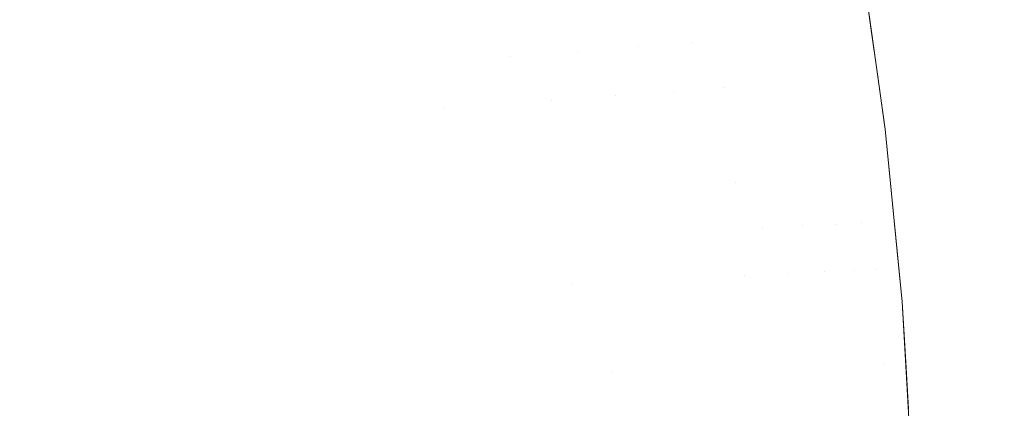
# Model space of a CAD drawing. Header units: centimetres. Extents: x -35.1 to 36.2, y 4.2 to 6.
# Tile 172 of 256: x -11.16294 to -11.14566, y 5.90408 to 5.9109. Entities that reach past the tile are written whole.
import ezdxf

# ---------------------------------------------------------------- set-up
doc = ezdxf.new("R2010")
doc.units = ezdxf.units.CM
doc.header["$LTSCALE"] = 2.54
doc.layers.add('Lucido design-1', color=7, linetype='Continuous')

# ---------------------------------------------------------------- blocks, each defined once
blk = doc.blocks.new('Gruppo-4-1')
at = {"color": 7, "linetype": 'Continuous', "lineweight": 9}
for points, invisible_edges in [([(36.07398, 5.909899, -2312.32267), (36.07398, 5.913141, -2312.323025), (-34.958478, 5.913141, -2312.323025), (-34.958478, 5.909899, -2312.32267)], 10), ([(-11.158644, 5.910706, -2313.061185), (-11.158912, 5.912311, -2313.061185), (-11.157411, 5.912461, -2313.058396), (-11.157139, 5.910837, -2313.058396)], 15), ([(-11.157139, 5.910837, -2313.058396), (-11.157411, 5.912461, -2313.058396), (-11.156013, 5.912601, -2313.055559), (-11.155739, 5.910959, -2313.055559)], 15), ([(-11.160249, 5.910567, -2313.063922), (-11.160514, 5.912151, -2313.063922), (-11.158912, 5.912311, -2313.061185), (-11.158644, 5.910706, -2313.061185)], 15), ([(-11.161952, 5.910419, -2313.066604), (-11.162213, 5.911981, -2313.066604), (-11.160514, 5.912151, -2313.063922), (-11.160249, 5.910567, -2313.063922)], 15), ([(-11.163746, 5.910264, -2313.069229), (-11.164003, 5.911801, -2313.069229), (-11.162213, 5.911981, -2313.066604), (-11.161952, 5.910419, -2313.066604)], 15), ([(-11.148049, 5.910753, -2313.025294), (-11.148178, 5.911615, -2313.025294), (-11.148177, 5.912021, -2313.02217), (-11.147999, 5.910756, -2313.02217)], 11), ([(-11.148177, 5.912021, -2312.82217), (-11.14776, 5.90905, -2313.02217), (-11.147879, 5.909899, -2313.02217), (-11.147999, 5.910756, -2313.02217)], 9), ([(-11.148177, 5.912021, -2312.82217), (-11.147751, 5.908979, -2312.82217), (-11.147751, 5.908979, -2313.02217), (-11.14776, 5.90905, -2313.02217)], 10), ([(-11.147999, 5.910756, -2313.02217), (-11.148177, 5.912021, -2313.02217), (-11.148177, 5.912021, -2312.82217)], 10), ([(-11.14785, 5.909901, -2312.8206), (-11.147751, 5.908979, -2312.82217), (-11.148177, 5.912021, -2312.82217), (-11.148097, 5.91162, -2312.820597)], 13), ([(-11.149019, 5.910675, -2313.034621), (-11.149147, 5.911531, -2313.034621), (-11.148696, 5.91157, -2313.031524), (-11.148568, 5.910711, -2313.031524)], 15), ([(-11.148568, 5.910711, -2313.031524), (-11.148696, 5.91157, -2313.031524), (-11.148373, 5.911598, -2313.028414), (-11.148244, 5.910737, -2313.028414)], 15), ([(-11.148244, 5.910737, -2313.028414), (-11.148373, 5.911598, -2313.028414), (-11.148178, 5.911615, -2313.025294), (-11.148049, 5.910753, -2313.025294)], 15), ([(-11.148097, 5.91162, -2312.820597), (-11.148047, 5.91162, -2312.819025), (-11.147801, 5.909901, -2312.819031), (-11.14785, 5.909901, -2312.8206)], 15), ([(-11.147719, 5.909901, -2312.817462), (-11.147801, 5.909901, -2312.819031), (-11.148047, 5.91162, -2312.819025), (-11.147965, 5.91162, -2312.817454)], 15), ([(-11.147965, 5.91162, -2312.817454), (-11.14785, 5.91162, -2312.815884), (-11.147604, 5.909901, -2312.815896), (-11.147719, 5.909901, -2312.817462)], 15), ([(-11.147457, 5.909901, -2312.814332), (-11.147604, 5.909901, -2312.815896), (-11.14785, 5.91162, -2312.815884), (-11.147703, 5.91162, -2312.814317)], 15), ([(-11.147703, 5.91162, -2312.814317), (-11.147523, 5.91162, -2312.812753), (-11.147277, 5.909901, -2312.81277), (-11.147457, 5.909901, -2312.814332)], 15), ([(-11.147065, 5.909901, -2312.811212), (-11.147277, 5.909901, -2312.81277), (-11.147523, 5.91162, -2312.812753), (-11.14731, 5.91162, -2312.811192)], 15), ([(-11.14731, 5.91162, -2312.811192), (-11.147065, 5.91162, -2312.809636), (-11.14682, 5.909901, -2312.809659), (-11.147065, 5.909901, -2312.811212)], 15), ([(-11.146544, 5.909901, -2312.808109), (-11.14682, 5.909901, -2312.809659), (-11.147065, 5.91162, -2312.809636), (-11.146788, 5.91162, -2312.808083)], 15), ([(-11.146788, 5.91162, -2312.808083), (-11.146479, 5.91162, -2312.806536), (-11.146235, 5.909901, -2312.806565), (-11.146544, 5.909901, -2312.808109)], 15), ([(-11.145896, 5.909901, -2312.805026), (-11.146235, 5.909901, -2312.806565), (-11.146479, 5.91162, -2312.806536), (-11.146139, 5.91162, -2312.804995)], 15), ([(-11.146139, 5.91162, -2312.804995), (-11.145767, 5.91162, -2312.803459), (-11.145524, 5.909901, -2312.803494), (-11.145896, 5.909901, -2312.805026)], 15), ([(-11.145122, 5.909901, -2312.801968), (-11.145524, 5.909901, -2312.803494), (-11.145767, 5.91162, -2312.803459), (-11.145363, 5.91162, -2312.801931)], 15), ([(-11.151129, 5.910505, -2313.043786), (-11.151255, 5.911348, -2313.043786), (-11.150429, 5.911419, -2313.040757), (-11.150302, 5.910572, -2313.040757)], 15), ([(-11.150302, 5.910572, -2313.040757), (-11.150429, 5.911419, -2313.040757), (-11.149725, 5.91148, -2313.0377), (-11.149598, 5.910628, -2313.0377)], 15), ([(-11.149598, 5.910628, -2313.0377), (-11.149725, 5.91148, -2313.0377), (-11.149147, 5.911531, -2313.034621), (-11.149019, 5.910675, -2313.034621)], 15), ([(-11.153143, 5.910344, -2313.04975), (-11.153267, 5.911173, -2313.04975), (-11.152202, 5.911266, -2313.046785), (-11.152077, 5.910429, -2313.046785)], 15), ([(-11.152077, 5.910429, -2313.046785), (-11.152202, 5.911266, -2313.046785), (-11.151255, 5.911348, -2313.043786), (-11.151129, 5.910505, -2313.043786)], 15), ([(-11.155506, 5.909338, -2313.055559), (-11.155739, 5.910959, -2313.055559), (-11.154447, 5.911071, -2313.052675), (-11.154324, 5.910249, -2313.052675)], 15), ([(-11.154324, 5.910249, -2313.052675), (-11.154447, 5.911071, -2313.052675), (-11.153267, 5.911173, -2313.04975), (-11.153143, 5.910344, -2313.04975)], 15), ([(-11.155739, 5.910959, -2313.055559), (-11.155506, 5.909338, -2313.055559), (-11.156909, 5.909235, -2313.058396), (-11.157139, 5.910837, -2313.058396)], 15), ([(-11.158644, 5.910706, -2313.061185), (-11.158417, 5.909123, -2313.061185), (-11.160025, 5.909005, -2313.063922), (-11.160249, 5.910567, -2313.063922)], 15), ([(-11.157139, 5.910837, -2313.058396), (-11.156909, 5.909235, -2313.058396), (-11.158417, 5.909123, -2313.061185), (-11.158644, 5.910706, -2313.061185)], 15), ([(-11.148568, 5.910711, -2313.031524), (-11.14845, 5.909858, -2313.031524), (-11.148902, 5.909825, -2313.034621), (-11.149019, 5.910675, -2313.034621)], 15), ([(-11.148244, 5.910737, -2313.028414), (-11.148126, 5.909882, -2313.028414), (-11.14845, 5.909858, -2313.031524), (-11.148568, 5.910711, -2313.031524)], 15), ([(-11.148049, 5.910753, -2313.025294), (-11.147931, 5.909896, -2313.025294), (-11.148126, 5.909882, -2313.028414), (-11.148244, 5.910737, -2313.028414)], 15), ([(-11.147999, 5.910756, -2313.02217), (-11.147879, 5.909899, -2313.02217), (-11.147931, 5.909896, -2313.025294), (-11.148049, 5.910753, -2313.025294)], 14), ([(-11.160249, 5.910567, -2313.063922), (-11.160025, 5.909005, -2313.063922), (-11.16173, 5.908879, -2313.066604), (-11.161952, 5.910419, -2313.066604)], 15), ([(-11.151129, 5.910505, -2313.043786), (-11.150302, 5.910572, -2313.040757), (-11.150585, 5.909701, -2313.042275)], 11), ([(-11.150302, 5.910572, -2313.040757), (-11.150186, 5.90973, -2313.040757), (-11.150585, 5.909701, -2313.042275)], 11), ([(-11.149598, 5.910628, -2313.0377), (-11.149482, 5.909782, -2313.0377), (-11.150186, 5.90973, -2313.040757), (-11.150302, 5.910572, -2313.040757)], 15), ([(-11.149019, 5.910675, -2313.034621), (-11.148902, 5.909825, -2313.034621), (-11.149482, 5.909782, -2313.0377), (-11.149598, 5.910628, -2313.0377)], 15), ([(-11.161952, 5.910419, -2313.066604), (-11.16173, 5.908879, -2313.066604), (-11.163528, 5.908747, -2313.069229), (-11.163746, 5.910264, -2313.069229)], 15), ([(-11.153143, 5.910344, -2313.04975), (-11.152077, 5.910429, -2313.046785), (-11.152481, 5.909561, -2313.048272)], 11), ([(-11.152077, 5.910429, -2313.046785), (-11.151963, 5.909599, -2313.046785), (-11.152481, 5.909561, -2313.048272)], 11), ([(-11.152077, 5.910429, -2313.046785), (-11.151129, 5.910505, -2313.043786), (-11.151473, 5.909635, -2313.04529)], 11), ([(-11.151473, 5.909635, -2313.04529), (-11.151963, 5.909599, -2313.046785), (-11.152077, 5.910429, -2313.046785)], 11), ([(-11.151129, 5.910505, -2313.043786), (-11.151014, 5.909669, -2313.043786), (-11.151473, 5.909635, -2313.04529)], 11), ([(-11.150585, 5.909701, -2313.042275), (-11.151014, 5.909669, -2313.043786), (-11.151129, 5.910505, -2313.043786)], 11), ([(-11.154324, 5.910249, -2313.052675), (-11.154212, 5.909433, -2313.052675), (-11.155506, 5.909338, -2313.055559)], 11), ([(-11.154324, 5.910249, -2313.052675), (-11.153143, 5.910344, -2313.04975), (-11.153606, 5.909478, -2313.051217)], 11), ([(-11.153606, 5.909478, -2313.051217), (-11.154212, 5.909433, -2313.052675), (-11.154324, 5.910249, -2313.052675)], 11), ([(-11.153143, 5.910344, -2313.04975), (-11.153029, 5.90952, -2313.04975), (-11.153606, 5.909478, -2313.051217)], 11), ([(-11.152481, 5.909561, -2313.048272), (-11.153029, 5.90952, -2313.04975), (-11.153143, 5.910344, -2313.04975)], 11), ([(-34.958478, 5.909899, -2312.32267), (-34.958478, 5.908804, -2312.32255), (36.07398, 5.908804, -2312.32255), (36.07398, 5.909899, -2312.32267)], 10), ([(-11.148796, 5.90898, -2313.034621), (-11.148902, 5.909825, -2313.034621), (-11.14845, 5.909858, -2313.031524), (-11.148343, 5.909011, -2313.031524)], 15), ([(-11.148343, 5.909011, -2313.031524), (-11.14845, 5.909858, -2313.031524), (-11.148126, 5.909882, -2313.028414), (-11.148019, 5.909033, -2313.028414)], 15), ([(-11.148019, 5.909033, -2313.028414), (-11.148126, 5.909882, -2313.028414), (-11.147931, 5.909896, -2313.025294), (-11.147824, 5.909046, -2313.025294)], 15), ([(-11.147824, 5.909046, -2313.025294), (-11.147931, 5.909896, -2313.025294), (-11.147879, 5.909899, -2313.02217), (-11.14776, 5.90905, -2313.02217)], 11), ([(-11.14785, 5.909901, -2312.8206), (-11.147801, 5.909901, -2312.819031), (-11.147597, 5.908205, -2312.819035), (-11.147646, 5.908205, -2312.820602)], 15), ([(-11.147646, 5.908205, -2312.820602), (-11.147751, 5.908979, -2312.82217), (-11.14785, 5.909901, -2312.8206)], 11), ([(-11.147515, 5.908205, -2312.81747), (-11.147597, 5.908205, -2312.819035), (-11.147801, 5.909901, -2312.819031), (-11.147719, 5.909901, -2312.817462)], 15), ([(-11.147719, 5.909901, -2312.817462), (-11.147604, 5.909901, -2312.815896), (-11.1474, 5.908205, -2312.815905), (-11.147515, 5.908205, -2312.81747)], 15), ([(-11.147253, 5.908205, -2312.814344), (-11.1474, 5.908205, -2312.815905), (-11.147604, 5.909901, -2312.815896), (-11.147457, 5.909901, -2312.814332)], 15), ([(-11.147457, 5.909901, -2312.814332), (-11.147277, 5.909901, -2312.81277), (-11.147074, 5.908205, -2312.812785), (-11.147253, 5.908205, -2312.814344)], 15), ([(-11.146862, 5.908205, -2312.811229), (-11.147074, 5.908205, -2312.812785), (-11.147277, 5.909901, -2312.81277), (-11.147065, 5.909901, -2312.811212)], 15), ([(-11.147065, 5.909901, -2312.811212), (-11.14682, 5.909901, -2312.809659), (-11.146618, 5.908205, -2312.809678), (-11.146862, 5.908205, -2312.811229)], 15), ([(-11.146342, 5.908205, -2312.80813), (-11.146618, 5.908205, -2312.809678), (-11.14682, 5.909901, -2312.809659), (-11.146544, 5.909901, -2312.808109)], 15), ([(-11.146544, 5.909901, -2312.808109), (-11.146235, 5.909901, -2312.806565), (-11.146034, 5.908205, -2312.806589), (-11.146342, 5.908205, -2312.80813)], 15), ([(-11.145694, 5.908205, -2312.805052), (-11.146034, 5.908205, -2312.806589), (-11.146235, 5.909901, -2312.806565), (-11.145896, 5.909901, -2312.805026)], 15), ([(-11.145896, 5.909901, -2312.805026), (-11.145524, 5.909901, -2312.803494), (-11.145324, 5.908205, -2312.803522), (-11.145694, 5.908205, -2312.805052)], 15), ([(-11.151473, 5.909635, -2313.04529), (-11.151014, 5.909669, -2313.043786), (-11.150814, 5.908013, -2313.043786), (-11.151275, 5.907985, -2313.04529)], 15), ([(-11.150385, 5.90804, -2313.042275), (-11.150814, 5.908013, -2313.043786), (-11.151014, 5.909669, -2313.043786), (-11.150585, 5.909701, -2313.042275)], 15), ([(-11.150385, 5.90804, -2313.042275), (-11.150585, 5.909701, -2313.042275), (-11.150186, 5.90973, -2313.040757), (-11.150081, 5.908894, -2313.040757)], 15), ([(-11.150081, 5.908894, -2313.040757), (-11.150186, 5.90973, -2313.040757), (-11.149482, 5.909782, -2313.0377), (-11.149376, 5.908941, -2313.0377)], 15), ([(-11.149376, 5.908941, -2313.0377), (-11.149482, 5.909782, -2313.0377), (-11.148902, 5.909825, -2313.034621), (-11.148796, 5.90898, -2313.034621)], 15), ([(-11.153606, 5.909478, -2313.051217), (-11.153029, 5.90952, -2313.04975), (-11.152833, 5.907891, -2313.04975), (-11.153411, 5.907855, -2313.051217)], 15), ([(-11.152284, 5.907924, -2313.048272), (-11.152833, 5.907891, -2313.04975), (-11.153029, 5.90952, -2313.04975), (-11.152481, 5.909561, -2313.048272)], 15), ([(-11.152481, 5.909561, -2313.048272), (-11.151963, 5.909599, -2313.046785), (-11.151765, 5.907956, -2313.046785), (-11.152284, 5.907924, -2313.048272)], 15), ([(-11.151275, 5.907985, -2313.04529), (-11.151765, 5.907956, -2313.046785), (-11.151963, 5.909599, -2313.046785), (-11.151473, 5.909635, -2313.04529)], 15), ([(-11.156719, 5.907654, -2313.058396), (-11.156909, 5.909235, -2313.058396), (-11.155506, 5.909338, -2313.055559), (-11.155314, 5.90774, -2313.055559)], 15), ([(-11.155314, 5.90774, -2313.055559), (-11.155506, 5.909338, -2313.055559), (-11.154212, 5.909433, -2313.052675), (-11.154017, 5.907818, -2313.052675)], 15), ([(-11.153411, 5.907855, -2313.051217), (-11.154017, 5.907818, -2313.052675), (-11.154212, 5.909433, -2313.052675), (-11.153606, 5.909478, -2313.051217)], 15), ([(-11.158229, 5.907562, -2313.061185), (-11.158417, 5.909123, -2313.061185), (-11.156909, 5.909235, -2313.058396), (-11.156719, 5.907654, -2313.058396)], 15), ([(-11.161547, 5.90736, -2313.066604), (-11.16173, 5.908879, -2313.066604), (-11.160025, 5.909005, -2313.063922), (-11.15984, 5.907464, -2313.063922)], 15), ([(-11.15984, 5.907464, -2313.063922), (-11.160025, 5.909005, -2313.063922), (-11.158417, 5.909123, -2313.061185), (-11.158229, 5.907562, -2313.061185)], 15), ([(-11.148796, 5.90898, -2313.034621), (-11.1487, 5.908142, -2313.034621), (-11.14928, 5.908107, -2313.0377), (-11.149376, 5.908941, -2313.0377)], 15), ([(-11.148343, 5.909011, -2313.031524), (-11.148247, 5.90817, -2313.031524), (-11.1487, 5.908142, -2313.034621), (-11.148796, 5.90898, -2313.034621)], 15), ([(-11.148019, 5.909033, -2313.028414), (-11.147922, 5.90819, -2313.028414), (-11.148247, 5.90817, -2313.031524), (-11.148343, 5.909011, -2313.031524)], 15), ([(-11.147824, 5.909046, -2313.025294), (-11.147727, 5.908201, -2313.025294), (-11.147922, 5.90819, -2313.028414), (-11.148019, 5.909033, -2313.028414)], 15), ([(-11.14776, 5.90905, -2313.02217), (-11.147751, 5.908979, -2313.02217), (-11.147727, 5.908201, -2313.025294), (-11.147824, 5.909046, -2313.025294)], 14), ([(-11.147751, 5.908979, -2312.82217), (-11.147451, 5.905948, -2312.82217), (-11.147451, 5.905948, -2313.02217), (-11.147508, 5.906533, -2313.02217)], 10), ([(-11.147508, 5.906533, -2313.02217), (-11.147591, 5.907365, -2313.02217), (-11.147751, 5.908979, -2313.02217), (-11.147751, 5.908979, -2312.82217)], 12), ([(-11.147483, 5.906534, -2312.820604), (-11.147451, 5.905948, -2312.82217), (-11.147751, 5.908979, -2312.82217), (-11.147646, 5.908205, -2312.820602)], 13), ([(-11.147641, 5.907363, -2313.025294), (-11.147727, 5.908201, -2313.025294), (-11.147751, 5.908979, -2313.02217), (-11.147591, 5.907365, -2313.02217)], 11), ([(-11.163348, 5.90725, -2313.069229), (-11.163528, 5.908747, -2313.069229), (-11.16173, 5.908879, -2313.066604), (-11.161547, 5.90736, -2313.066604)], 15), ([(-11.150081, 5.908894, -2313.040757), (-11.149985, 5.908064, -2313.040757), (-11.150385, 5.90804, -2313.042275)], 11), ([(-11.149376, 5.908941, -2313.0377), (-11.14928, 5.908107, -2313.0377), (-11.149985, 5.908064, -2313.040757), (-11.150081, 5.908894, -2313.040757)], 15), ([(36.07398, 5.908804, -2312.32255), (-34.958478, 5.908804, -2312.32255), (-34.958478, 5.904451, -2312.322265), (36.07398, 5.904451, -2312.322265)], 5), ([(-11.149194, 5.907278, -2313.0377), (-11.14928, 5.908107, -2313.0377), (-11.1487, 5.908142, -2313.034621), (-11.148614, 5.90731, -2313.034621)], 15), ([(-11.148614, 5.90731, -2313.034621), (-11.1487, 5.908142, -2313.034621), (-11.148247, 5.90817, -2313.031524), (-11.148161, 5.907335, -2313.031524)], 15), ([(-11.148161, 5.907335, -2313.031524), (-11.148247, 5.90817, -2313.031524), (-11.147922, 5.90819, -2313.028414), (-11.147836, 5.907352, -2313.028414)], 15), ([(-11.147836, 5.907352, -2313.028414), (-11.147922, 5.90819, -2313.028414), (-11.147727, 5.908201, -2313.025294), (-11.147641, 5.907363, -2313.025294)], 15), ([(-11.147646, 5.908205, -2312.820602), (-11.147597, 5.908205, -2312.819035), (-11.147433, 5.906534, -2312.819039), (-11.147483, 5.906534, -2312.820604)], 15), ([(-11.147352, 5.906534, -2312.817475), (-11.147433, 5.906534, -2312.819039), (-11.147597, 5.908205, -2312.819035), (-11.147515, 5.908205, -2312.81747)], 15), ([(-11.147515, 5.908205, -2312.81747), (-11.1474, 5.908205, -2312.815905), (-11.147237, 5.906534, -2312.815913), (-11.147352, 5.906534, -2312.817475)], 15), ([(-11.14709, 5.906534, -2312.814353), (-11.147237, 5.906534, -2312.815913), (-11.1474, 5.908205, -2312.815905), (-11.147253, 5.908205, -2312.814344)], 15), ([(-11.147253, 5.908205, -2312.814344), (-11.147074, 5.908205, -2312.812785), (-11.146911, 5.906534, -2312.812796), (-11.14709, 5.906534, -2312.814353)], 15), ([(-11.1467, 5.906534, -2312.811242), (-11.146911, 5.906534, -2312.812796), (-11.147074, 5.908205, -2312.812785), (-11.146862, 5.908205, -2312.811229)], 15), ([(-11.146862, 5.908205, -2312.811229), (-11.146618, 5.908205, -2312.809678), (-11.146456, 5.906534, -2312.809693), (-11.1467, 5.906534, -2312.811242)], 15), ([(-11.14618, 5.906534, -2312.808148), (-11.146456, 5.906534, -2312.809693), (-11.146618, 5.908205, -2312.809678), (-11.146342, 5.908205, -2312.80813)], 15), ([(-11.146342, 5.908205, -2312.80813), (-11.146034, 5.908205, -2312.806589), (-11.145873, 5.906534, -2312.806607), (-11.14618, 5.906534, -2312.808148)], 15), ([(-11.145533, 5.906534, -2312.805073), (-11.145873, 5.906534, -2312.806607), (-11.146034, 5.908205, -2312.806589), (-11.145694, 5.908205, -2312.805052)], 15), ([(-11.145694, 5.908205, -2312.805052), (-11.145324, 5.908205, -2312.803522), (-11.145163, 5.906534, -2312.803545), (-11.145533, 5.906534, -2312.805073)], 15), ([(-11.152284, 5.907924, -2313.048272), (-11.151765, 5.907956, -2313.046785), (-11.151606, 5.906335, -2313.046785), (-11.152127, 5.90631, -2313.048272)], 15), ([(-11.151116, 5.906359, -2313.04529), (-11.151606, 5.906335, -2313.046785), (-11.151765, 5.907956, -2313.046785), (-11.151275, 5.907985, -2313.04529)], 15), ([(-11.151275, 5.907985, -2313.04529), (-11.150814, 5.908013, -2313.043786), (-11.150655, 5.906381, -2313.043786), (-11.151116, 5.906359, -2313.04529)], 15), ([(-11.150225, 5.906402, -2313.042275), (-11.150655, 5.906381, -2313.043786), (-11.150814, 5.908013, -2313.043786), (-11.150385, 5.90804, -2313.042275)], 15), ([(-11.150225, 5.906402, -2313.042275), (-11.150385, 5.90804, -2313.042275), (-11.149985, 5.908064, -2313.040757), (-11.1499, 5.90724, -2313.040757)], 15), ([(-11.1499, 5.90724, -2313.040757), (-11.149985, 5.908064, -2313.040757), (-11.14928, 5.908107, -2313.0377), (-11.149194, 5.907278, -2313.0377)], 15), ([(-11.154017, 5.907818, -2313.052675), (-11.153862, 5.906226, -2313.052675), (-11.15516, 5.906164, -2313.055559), (-11.155314, 5.90774, -2313.055559)], 15), ([(-11.153255, 5.906256, -2313.051217), (-11.153862, 5.906226, -2313.052675), (-11.154017, 5.907818, -2313.052675), (-11.153411, 5.907855, -2313.051217)], 15), ([(-11.153411, 5.907855, -2313.051217), (-11.152833, 5.907891, -2313.04975), (-11.152676, 5.906284, -2313.04975), (-11.153255, 5.906256, -2313.051217)], 15), ([(-11.152127, 5.90631, -2313.048272), (-11.152676, 5.906284, -2313.04975), (-11.152833, 5.907891, -2313.04975), (-11.152284, 5.907924, -2313.048272)], 15), ([(-11.156719, 5.907654, -2313.058396), (-11.156566, 5.906096, -2313.058396), (-11.158078, 5.906023, -2313.061185), (-11.158229, 5.907562, -2313.061185)], 15), ([(-11.155314, 5.90774, -2313.055559), (-11.15516, 5.906164, -2313.055559), (-11.156566, 5.906096, -2313.058396), (-11.156719, 5.907654, -2313.058396)], 15), ([(-11.15984, 5.907464, -2313.063922), (-11.159691, 5.905945, -2313.063922), (-11.161401, 5.905862, -2313.066604), (-11.161547, 5.90736, -2313.066604)], 15), ([(-11.158229, 5.907562, -2313.061185), (-11.158078, 5.906023, -2313.061185), (-11.159691, 5.905945, -2313.063922), (-11.15984, 5.907464, -2313.063922)], 15), ([(-11.161547, 5.90736, -2313.066604), (-11.161401, 5.905862, -2313.066604), (-11.163204, 5.905775, -2313.069229), (-11.163348, 5.90725, -2313.069229)], 15), ([(-11.1499, 5.90724, -2313.040757), (-11.149194, 5.907278, -2313.0377), (-11.149456, 5.906439, -2313.039231)], 11), ([(-11.149194, 5.907278, -2313.0377), (-11.149119, 5.906455, -2313.0377), (-11.149456, 5.906439, -2313.039231)], 11), ([(-11.149194, 5.907278, -2313.0377), (-11.148614, 5.90731, -2313.034621), (-11.148812, 5.90647, -2313.036163)], 11), ([(-11.148812, 5.90647, -2313.036163), (-11.149119, 5.906455, -2313.0377), (-11.149194, 5.907278, -2313.0377)], 11), ([(-11.148614, 5.90731, -2313.034621), (-11.148538, 5.906483, -2313.034621), (-11.148812, 5.90647, -2313.036163)], 11), ([(-11.148614, 5.90731, -2313.034621), (-11.148161, 5.907335, -2313.031524), (-11.148295, 5.906495, -2313.033075)], 11), ([(-11.148295, 5.906495, -2313.033075), (-11.148538, 5.906483, -2313.034621), (-11.148614, 5.90731, -2313.034621)], 11), ([(-11.148161, 5.907335, -2313.031524), (-11.148084, 5.906505, -2313.031524), (-11.148295, 5.906495, -2313.033075)], 11), ([(-11.148161, 5.907335, -2313.031524), (-11.147836, 5.907352, -2313.028414), (-11.147906, 5.906514, -2313.029971)], 11), ([(-11.147906, 5.906514, -2313.029971), (-11.148084, 5.906505, -2313.031524), (-11.148161, 5.907335, -2313.031524)], 11), ([(-11.147836, 5.907352, -2313.028414), (-11.147759, 5.906521, -2313.028414), (-11.147906, 5.906514, -2313.029971)], 11), ([(-11.147641, 5.907363, -2313.025294), (-11.147564, 5.90653, -2313.025294), (-11.147759, 5.906521, -2313.028414), (-11.147836, 5.907352, -2313.028414)], 15), ([(-11.147591, 5.907365, -2313.02217), (-11.147508, 5.906533, -2313.02217), (-11.147564, 5.90653, -2313.025294), (-11.147641, 5.907363, -2313.025294)], 14), ([(-11.1499, 5.90724, -2313.040757), (-11.149825, 5.906421, -2313.040757), (-11.150225, 5.906402, -2313.042275)], 11), ([(-11.149456, 5.906439, -2313.039231), (-11.149825, 5.906421, -2313.040757), (-11.1499, 5.90724, -2313.040757)], 11), ([(-11.150103, 5.904788, -2313.042275), (-11.150534, 5.904772, -2313.043786), (-11.150655, 5.906381, -2313.043786), (-11.150225, 5.906402, -2313.042275)], 15), ([(-11.150225, 5.906402, -2313.042275), (-11.149825, 5.906421, -2313.040757), (-11.149703, 5.904802, -2313.040757), (-11.150103, 5.904788, -2313.042275)], 15), ([(-11.149334, 5.904816, -2313.039231), (-11.149703, 5.904802, -2313.040757), (-11.149825, 5.906421, -2313.040757), (-11.149456, 5.906439, -2313.039231)], 15), ([(-11.149456, 5.906439, -2313.039231), (-11.149119, 5.906455, -2313.0377), (-11.148996, 5.904828, -2313.0377), (-11.149334, 5.904816, -2313.039231)], 15), ([(-11.148689, 5.904839, -2313.036163), (-11.148996, 5.904828, -2313.0377), (-11.149119, 5.906455, -2313.0377), (-11.148812, 5.90647, -2313.036163)], 15), ([(-11.148812, 5.90647, -2313.036163), (-11.148538, 5.906483, -2313.034621), (-11.148415, 5.904849, -2313.034621), (-11.148689, 5.904839, -2313.036163)], 15), ([(-11.148172, 5.904857, -2313.033075), (-11.148415, 5.904849, -2313.034621), (-11.148538, 5.906483, -2313.034621), (-11.148295, 5.906495, -2313.033075)], 15), ([(-11.148295, 5.906495, -2313.033075), (-11.148084, 5.906505, -2313.031524), (-11.147961, 5.904865, -2313.031524), (-11.148172, 5.904857, -2313.033075)], 15), ([(-11.147782, 5.904871, -2313.029971), (-11.147961, 5.904865, -2313.031524), (-11.148084, 5.906505, -2313.031524), (-11.147906, 5.906514, -2313.029971)], 15), ([(-11.147782, 5.904871, -2313.029971), (-11.147906, 5.906514, -2313.029971), (-11.147759, 5.906521, -2313.028414), (-11.147693, 5.905696, -2313.028414)], 15), ([(-11.147693, 5.905696, -2313.028414), (-11.147759, 5.906521, -2313.028414), (-11.147564, 5.90653, -2313.025294), (-11.147497, 5.905704, -2313.025294)], 15), ([(-11.147497, 5.905704, -2313.025294), (-11.147564, 5.90653, -2313.025294), (-11.147508, 5.906533, -2313.02217), (-11.147451, 5.905948, -2313.02217)], 11), ([(-11.147483, 5.906534, -2312.820604), (-11.147433, 5.906534, -2312.819039), (-11.147309, 5.904886, -2312.819042), (-11.147358, 5.904886, -2312.820606)], 15), ([(-11.147358, 5.904886, -2312.820606), (-11.147451, 5.905948, -2312.82217), (-11.147483, 5.906534, -2312.820604)], 11), ([(-11.147228, 5.904886, -2312.81748), (-11.147309, 5.904886, -2312.819042), (-11.147433, 5.906534, -2312.819039), (-11.147352, 5.906534, -2312.817475)], 15), ([(-11.147352, 5.906534, -2312.817475), (-11.147237, 5.906534, -2312.815913), (-11.147114, 5.904886, -2312.815919), (-11.147228, 5.904886, -2312.81748)], 15), ([(-11.146967, 5.904886, -2312.81436), (-11.147114, 5.904886, -2312.815919), (-11.147237, 5.906534, -2312.815913), (-11.14709, 5.906534, -2312.814353)], 15), ([(-11.14709, 5.906534, -2312.814353), (-11.146911, 5.906534, -2312.812796), (-11.146788, 5.904886, -2312.812805), (-11.146967, 5.904886, -2312.81436)], 15), ([(-11.146576, 5.904886, -2312.811253), (-11.146788, 5.904886, -2312.812805), (-11.146911, 5.906534, -2312.812796), (-11.1467, 5.906534, -2312.811242)], 15), ([(-11.1467, 5.906534, -2312.811242), (-11.146456, 5.906534, -2312.809693), (-11.146333, 5.904886, -2312.809704), (-11.146576, 5.904886, -2312.811253)], 15), ([(-11.146057, 5.904886, -2312.808161), (-11.146333, 5.904886, -2312.809704), (-11.146456, 5.906534, -2312.809693), (-11.14618, 5.906534, -2312.808148)], 15), ([(-11.14618, 5.906534, -2312.808148), (-11.145873, 5.906534, -2312.806607), (-11.14575, 5.904886, -2312.806622), (-11.146057, 5.904886, -2312.808161)], 15), ([(-11.145411, 5.904886, -2312.805089), (-11.14575, 5.904886, -2312.806622), (-11.145873, 5.906534, -2312.806607), (-11.145533, 5.906534, -2312.805073)], 15), ([(-11.155043, 5.904611, -2313.055559), (-11.15516, 5.906164, -2313.055559), (-11.153862, 5.906226, -2313.052675), (-11.153744, 5.904657, -2313.052675)], 15), ([(-11.153744, 5.904657, -2313.052675), (-11.153862, 5.906226, -2313.052675), (-11.153255, 5.906256, -2313.051217)], 11), ([(-11.152557, 5.9047, -2313.04975), (-11.153744, 5.904657, -2313.052675), (-11.153255, 5.906256, -2313.051217)], 11), ([(-11.153255, 5.906256, -2313.051217), (-11.152676, 5.906284, -2313.04975), (-11.152557, 5.9047, -2313.04975)], 11), ([(-11.152007, 5.90472, -2313.048272), (-11.152557, 5.9047, -2313.04975), (-11.152676, 5.906284, -2313.04975), (-11.152127, 5.90631, -2313.048272)], 15), ([(-11.152127, 5.90631, -2313.048272), (-11.151606, 5.906335, -2313.046785), (-11.151486, 5.904738, -2313.046785), (-11.152007, 5.90472, -2313.048272)], 15), ([(-11.150995, 5.904756, -2313.04529), (-11.151486, 5.904738, -2313.046785), (-11.151606, 5.906335, -2313.046785), (-11.151116, 5.906359, -2313.04529)], 15), ([(-11.151116, 5.906359, -2313.04529), (-11.150655, 5.906381, -2313.043786), (-11.150534, 5.904772, -2313.043786), (-11.150995, 5.904756, -2313.04529)], 15), ([(-11.157964, 5.904506, -2313.061185), (-11.158078, 5.906023, -2313.061185), (-11.156566, 5.906096, -2313.058396), (-11.156451, 5.90456, -2313.058396)], 15), ([(-11.156451, 5.90456, -2313.058396), (-11.156566, 5.906096, -2313.058396), (-11.15516, 5.906164, -2313.055559), (-11.155043, 5.904611, -2313.055559)], 15), ([(-11.16129, 5.904386, -2313.066604), (-11.161401, 5.905862, -2313.066604), (-11.159691, 5.905945, -2313.063922), (-11.159578, 5.904448, -2313.063922)], 15), ([(-11.159578, 5.904448, -2313.063922), (-11.159691, 5.905945, -2313.063922), (-11.158078, 5.906023, -2313.061185), (-11.157964, 5.904506, -2313.061185)], 15), ([(-11.147451, 5.905948, -2313.02217), (-11.147389, 5.904885, -2313.02217), (-11.14744, 5.904884, -2313.025294), (-11.147497, 5.905704, -2313.025294)], 14), ([(-11.147341, 5.90407, -2313.02217), (-11.147389, 5.904885, -2313.02217), (-11.147451, 5.905948, -2312.82217), (-11.147275, 5.902927, -2312.82217)], 10), ([(-11.147389, 5.904885, -2313.02217), (-11.147451, 5.905948, -2313.02217), (-11.147451, 5.905948, -2312.82217)], 10), ([(-11.147272, 5.903262, -2312.820607), (-11.147275, 5.902927, -2312.82217), (-11.147451, 5.905948, -2312.82217), (-11.147358, 5.904886, -2312.820606)], 13), ([(-11.163094, 5.904322, -2313.069229), (-11.163204, 5.905775, -2313.069229), (-11.161401, 5.905862, -2313.066604), (-11.16129, 5.904386, -2313.066604)], 15), ([(-11.147693, 5.905696, -2313.028414), (-11.147636, 5.904877, -2313.028414), (-11.147782, 5.904871, -2313.029971)], 11), ([(-11.147497, 5.905704, -2313.025294), (-11.14744, 5.904884, -2313.025294), (-11.147636, 5.904877, -2313.028414), (-11.147693, 5.905696, -2313.028414)], 15), ([(-11.148604, 5.903231, -2313.036163), (-11.14891, 5.903224, -2313.0377), (-11.148996, 5.904828, -2313.0377), (-11.148689, 5.904839, -2313.036163)], 15), ([(-11.148689, 5.904839, -2313.036163), (-11.148415, 5.904849, -2313.034621), (-11.148329, 5.903238, -2313.034621), (-11.148604, 5.903231, -2313.036163)], 15), ([(-11.148086, 5.903244, -2313.033075), (-11.148329, 5.903238, -2313.034621), (-11.148415, 5.904849, -2313.034621), (-11.148172, 5.904857, -2313.033075)], 15), ([(-11.148172, 5.904857, -2313.033075), (-11.147961, 5.904865, -2313.031524), (-11.147874, 5.903249, -2313.031524), (-11.148086, 5.903244, -2313.033075)], 15), ([(-11.147696, 5.903253, -2313.029971), (-11.147874, 5.903249, -2313.031524), (-11.147961, 5.904865, -2313.031524), (-11.147782, 5.904871, -2313.029971)], 15), ([(-11.147696, 5.903253, -2313.029971), (-11.147782, 5.904871, -2313.029971), (-11.147636, 5.904877, -2313.028414), (-11.147588, 5.904063, -2313.028414)], 15), ([(-11.147588, 5.904063, -2313.028414), (-11.147636, 5.904877, -2313.028414), (-11.14744, 5.904884, -2313.025294), (-11.147392, 5.904069, -2313.025294)], 15), ([(-11.147392, 5.904069, -2313.025294), (-11.14744, 5.904884, -2313.025294), (-11.147389, 5.904885, -2313.02217), (-11.147341, 5.90407, -2313.02217)], 11), ([(-11.147358, 5.904886, -2312.820606), (-11.147309, 5.904886, -2312.819042), (-11.147223, 5.903262, -2312.819044), (-11.147272, 5.903262, -2312.820607)], 15), ([(-11.147141, 5.903262, -2312.817483), (-11.147223, 5.903262, -2312.819044), (-11.147309, 5.904886, -2312.819042), (-11.147228, 5.904886, -2312.81748)], 15), ([(-11.147228, 5.904886, -2312.81748), (-11.147114, 5.904886, -2312.815919), (-11.147027, 5.903262, -2312.815923), (-11.147141, 5.903262, -2312.817483)], 15), ([(-11.14688, 5.903262, -2312.814365), (-11.147027, 5.903262, -2312.815923), (-11.147114, 5.904886, -2312.815919), (-11.146967, 5.904886, -2312.81436)], 15), ([(-11.146967, 5.904886, -2312.81436), (-11.146788, 5.904886, -2312.812805), (-11.146701, 5.903262, -2312.812811), (-11.14688, 5.903262, -2312.814365)], 15), ([(-11.14649, 5.903262, -2312.81126), (-11.146701, 5.903262, -2312.812811), (-11.146788, 5.904886, -2312.812805), (-11.146576, 5.904886, -2312.811253)], 15), ([(-11.146576, 5.904886, -2312.811253), (-11.146333, 5.904886, -2312.809704), (-11.146247, 5.903262, -2312.809712), (-11.14649, 5.903262, -2312.81126)], 15), ([(-11.145971, 5.903262, -2312.80817), (-11.146247, 5.903262, -2312.809712), (-11.146333, 5.904886, -2312.809704), (-11.146057, 5.904886, -2312.808161)], 15), ([(-11.146057, 5.904886, -2312.808161), (-11.14575, 5.904886, -2312.806622), (-11.145664, 5.903262, -2312.806632), (-11.145971, 5.903262, -2312.80817)], 15), ([(-11.145326, 5.903262, -2312.8051), (-11.145664, 5.903262, -2312.806632), (-11.14575, 5.904886, -2312.806622), (-11.145411, 5.904886, -2312.805089)], 15), ([(-11.153744, 5.904657, -2313.052675), (-11.153661, 5.903111, -2313.052675), (-11.154961, 5.90308, -2313.055559), (-11.155043, 5.904611, -2313.055559)], 15), ([(-11.152557, 5.9047, -2313.04975), (-11.152474, 5.903139, -2313.04975), (-11.153661, 5.903111, -2313.052675), (-11.153744, 5.904657, -2313.052675)], 15), ([(-11.151923, 5.903152, -2313.048272), (-11.152474, 5.903139, -2313.04975), (-11.152557, 5.9047, -2313.04975), (-11.152007, 5.90472, -2313.048272)], 15), ([(-11.152007, 5.90472, -2313.048272), (-11.151486, 5.904738, -2313.046785), (-11.151402, 5.903165, -2313.046785), (-11.151923, 5.903152, -2313.048272)], 15), ([(-11.150911, 5.903176, -2313.04529), (-11.151402, 5.903165, -2313.046785), (-11.151486, 5.904738, -2313.046785), (-11.150995, 5.904756, -2313.04529)], 15), ([(-11.150995, 5.904756, -2313.04529), (-11.150534, 5.904772, -2313.043786), (-11.150449, 5.903187, -2313.043786), (-11.150911, 5.903176, -2313.04529)], 15), ([(-11.150018, 5.903198, -2313.042275), (-11.150449, 5.903187, -2313.043786), (-11.150534, 5.904772, -2313.043786), (-11.150103, 5.904788, -2313.042275)], 15), ([(-11.150103, 5.904788, -2313.042275), (-11.149703, 5.904802, -2313.040757), (-11.149618, 5.903207, -2313.040757), (-11.150018, 5.903198, -2313.042275)], 15), ([(-11.149249, 5.903216, -2313.039231), (-11.149618, 5.903207, -2313.040757), (-11.149703, 5.904802, -2313.040757), (-11.149334, 5.904816, -2313.039231)], 15), ([(-11.149334, 5.904816, -2313.039231), (-11.148996, 5.904828, -2313.0377), (-11.14891, 5.903224, -2313.0377), (-11.149249, 5.903216, -2313.039231)], 15), ([(-11.157964, 5.904506, -2313.061185), (-11.157884, 5.903011, -2313.061185), (-11.1595, 5.902973, -2313.063922), (-11.159578, 5.904448, -2313.063922)], 15), ([(-11.156451, 5.90456, -2313.058396), (-11.15637, 5.903047, -2313.058396), (-11.157884, 5.903011, -2313.061185), (-11.157964, 5.904506, -2313.061185)], 15), ([(-11.155043, 5.904611, -2313.055559), (-11.154961, 5.90308, -2313.055559), (-11.15637, 5.903047, -2313.058396), (-11.156451, 5.90456, -2313.058396)], 15), ([(36.07398, 5.903262, -2312.322239), (36.07398, 5.904451, -2312.322265), (-34.958478, 5.904451, -2312.322265), (-34.958478, 5.903262, -2312.322239)], 10), ([(-11.16129, 5.904386, -2313.066604), (-11.161212, 5.902932, -2313.066604), (-11.163018, 5.902889, -2313.069229), (-11.163094, 5.904322, -2313.069229)], 15), ([(-11.159578, 5.904448, -2313.063922), (-11.1595, 5.902973, -2313.063922), (-11.161212, 5.902932, -2313.066604), (-11.16129, 5.904386, -2313.066604)], 15)]:
    blk.add_3dface(points, dxfattribs=dict(at, invisible_edges=invisible_edges))

msp = doc.modelspace()

# ---------------------------------------------------------------- block references
at = {"layer": 'Lucido design-1', "color": 7}
msp.add_blockref('Gruppo-4-1', (0, 0), dxfattribs=at)

doc.saveas('drawing.dxf')
